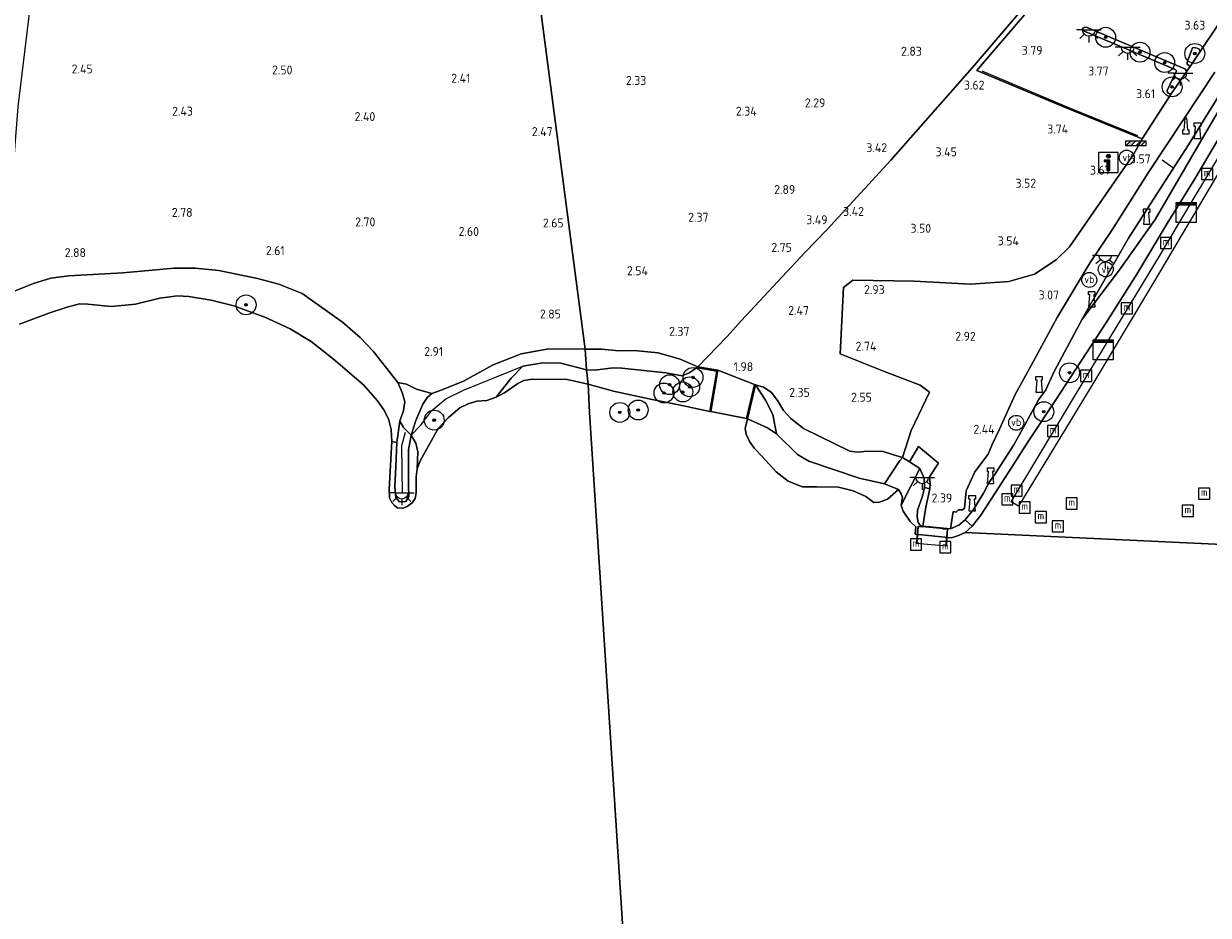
# Model space of a CAD drawing. Extents: x 141961 to 144947, y 416202 to 417778.
# Tile 73 of 122: x 143318 to 143556, y 417205 to 417384. Entities that reach past the tile are written whole.
import ezdxf
from ezdxf.enums import TextEntityAlignment as Align

# ---------------------------------------------------------------- set-up
doc = ezdxf.new("R2010")
doc.units = 0
for name, color, linetype, lineweight in [('B-ME-BV-GELEIDECONSTRUCTIE-S', 210, 'Continuous', 25), ('B-ME-GR-BOOM-S', 90, 'Continuous', 25), ('B-ME-GR-GRAS-GV', 60, 'Continuous', 13), ('B-ME-GR-HAAG-G', 90, 'GR-HAAG1', 13), ('B-ME-GR-STRUIK-GV', 90, 'Continuous', 13), ('B-ME-GW-GROND_ZAND-GV', 7, 'Continuous', 18), ('B-ME-GW-TALUD_KRUIN-G', 90, 'Continuous', 18), ('B-ME-GW-TALUD_TEEN-G', 90, 'Continuous', 18), ('B-ME-IE-MEUBILAIR_WATERWEGMEUBILAIR-S', 150, 'Continuous', 25), ('B-ME-IE-MEUBILAIR_WEGMEUBILAIR-S', 7, 'Continuous', 25), ('B-ME-IE-MEUBILAIR_WEGMEUBILAIR_PARKEERMAATREGEL-G', 7, 'Continuous', 18), ('B-ME-IE-TERREINAFSCHEIDING_DOORGANG-G', 210, 'Continuous', 18), ('B-ME-IE-TERREINAFSCHEIDING_KUNSTMATIG_HEKWERK-G', 20, 'IE-TERREINAFSCHEIDING-KUNSTMATIG', 18), ('B-ME-IE-TERREINAFSCHEIDING_KUNSTMATIG_MUUR-G', 90, 'IE-TERREINAFSCHEIDING-KUNSTMATIG-DICHT', 18), ('B-ME-IE-TERREINAFSCHEIDING_KUNSTMATIG_MUUR-GV', 90, 'Continuous', 18), ('B-ME-KL-BRANDSTOF_LOCATIEPAAL-S', 40, 'Continuous', 25), ('B-ME-KW-KUNSTWERK_STEIGER-GV', 170, 'Continuous', 18), ('B-ME-OB-BEKLEDING_BETON-GV', 253, 'Continuous', 18), ('B-ME-OB-BEKLEDING_STEEN-GV', 30, 'Continuous', 18), ('B-ME-OB-KRIB-G', 7, 'Continuous', 18), ('B-ME-OB-OEVERVOORZIENING-G', 7, 'Continuous', 18), ('B-ME-OG-BREUKLIJN-G', 7, 'Continuous', 18), ('B-ME-OG-HOOGTEPUNT-S', 7, 'Continuous', 25), ('B-ME-OG-TERREIN_GROEN-GV', 7, 'Continuous', 18), ('B-ME-OG-WATER_HAVEN-GV', 170, 'Continuous', 18), ('B-ME-OG-WATER_RIVIER-GV', 130, 'Continuous', 18), ('B-ME-OG-WEG_PARKEERSECTIE-GV', 7, 'Continuous', 18), ('B-ME-VH-VERHARDING_ASFALT-GV', 252, 'Continuous', 18), ('B-ME-VH-VERHARDING_BETON-GV', 252, 'Continuous', 18), ('B-ME-VW-VERKEERSTEKEN_BORD-S', 7, 'Continuous', 25)]:
    doc.layers.add(name, color=color, linetype=linetype, lineweight=lineweight)
doc.styles.add('NLCS-ISO', font='NLCS-ISO.ttf')
doc.styles.add('NLCS-ISO-ANNOTATIVE-T18', font='NLCS-ISO.ttf', dxfattribs={"height": 1.8})
doc.linetypes.add('GR-HAAG1', pattern='A,6,[176,NLCS.SHX,S=0.125,R=0,X=0,Y=0],-2', length=8)
doc.linetypes.add('IE-TERREINAFSCHEIDING-KUNSTMATIG', pattern='A,4,[82,NLCS.SHX,S=0.75,R=90,X=0,Y=0],4,-2', length=10)
doc.linetypes.add('IE-TERREINAFSCHEIDING-KUNSTMATIG-DICHT', pattern='A,8,-1,[82,NLCS.SHX,S=0.75,R=90,X=0,Y=0],-1', length=10)

# ---------------------------------------------------------------- blocks, each defined once
blk = doc.blocks.new('SAL-HOOGTELABEL-SO')
at = {"color": 0, "linetype": 'ByBlock', "lineweight": -2, "style": 'NLCS-ISO-ANNOTATIVE-T18'}
blk.add_attdef('HOOGTE', text='', height=1.8, dxfattribs=at).set_placement((2.79, 0), align=Align.RIGHT)
blk = doc.blocks.new('SGR-BOOM_01-SO')
at = {"linetype": 'ByBlock', "lineweight": 18}
h = blk.add_hatch(color=0, dxfattribs=at)
h.dxf.hatch_style = 1
edge = h.paths.add_edge_path()
edge.add_arc((0, 0), 0.25, 0, 360)
at = {"color": 0, "linetype": 'ByBlock', "lineweight": 18}
for radius in [2, 0.25]:
    blk.add_circle((0, 0), radius, dxfattribs=at)
blk = doc.blocks.new('SIE-WEG_GELEIDECONSTRUCTIE-SO')
at = {"color": 0, "linetype": 'ByBlock', "lineweight": 18}
blk.add_lwpolyline([(0.4, -0.87), (0.2, 1.59), (-0.2, 1.59), (-0.4, -0.87), (-0.65, -0.87), (-0.65, -1.59), (0.65, -1.59), (0.65, -0.87)], close=True, dxfattribs=at)
blk = doc.blocks.new('SIE-WATER_VERKLIKKER_TRANSPORTLEIDING-SO')
at = {"color": 0, "linetype": 'ByBlock', "lineweight": 18}
blk.add_circle((0, 0), 1.5, dxfattribs=at)
at = {"color": 0, "linetype": 'ByBlock', "lineweight": 18, "style": 'NLCS-ISO'}
blk.add_text('vt', height=1.5, dxfattribs=at).set_placement((0, 0), align=Align.MIDDLE_CENTER)
blk = doc.blocks.new('SIE-WEG_VERKEERSBORD_INFORMATIE-SO')
at = {"linetype": 'ByBlock', "lineweight": 18}
h = blk.add_hatch(color=0, dxfattribs=at)
h.dxf.hatch_style = 1
h.paths.add_polyline_path([(0.32, 0.49), (-0.82, 0.49), (-0.82, 0.19), (-0.32, 0.19), (-0.32, -1.62), (0.32, -1.62)])
h = blk.add_hatch(color=0, dxfattribs=at)
h.dxf.hatch_style = 1
edge = h.paths.add_edge_path()
edge.add_arc((0, 1.25), 0.373, 0, 360)
at = {"color": 0, "linetype": 'ByBlock', "lineweight": 18}
for points in [[(-2, -2), (2, -2), (2, 2), (-2, 2)], [(0.32, 0.49), (-0.82, 0.49), (-0.82, 0.19), (-0.32, 0.19), (-0.32, -1.62), (0.32, -1.62)]]:
    blk.add_lwpolyline(points, close=True, dxfattribs=at)
blk.add_circle((0, 1.25), 0.373, dxfattribs=at)
blk = doc.blocks.new('SIE-WATER_BOLDER-SO')
at = {"color": 0, "linetype": 'ByBlock', "lineweight": 18}
blk.add_lwpolyline([(0.4, 0.87), (0.6, -1.59), (-0.6, -1.59), (-0.4, 0.87), (-0.65, 0.87), (-0.65, 1.59), (0.65, 1.59), (0.65, 0.87)], close=True, dxfattribs=at)
blk = doc.blocks.new('SIE-WATER_MEERPAAL-SO')
at = {"color": 0, "linetype": 'ByBlock', "lineweight": 18}
blk.add_lwpolyline([(-1.12, -1.12), (1.12, -1.12), (1.12, 1.12), (-1.12, 1.12)], close=True, dxfattribs=at)
at = {"color": 0, "linetype": 'ByBlock', "lineweight": 18, "style": 'NLCS-ISO'}
blk.add_text('m', height=1.5, dxfattribs=at).set_placement((0, 0.28), align=Align.MIDDLE_CENTER)
blk = doc.blocks.new('SIE-WEG_PAAL_VERKEERSBORD-SO')
at = {"color": 0, "linetype": 'ByBlock', "lineweight": 18}
blk.add_circle((0, 0), 1.5, dxfattribs=at)
at = {"color": 0, "linetype": 'ByBlock', "lineweight": 18, "style": 'NLCS-ISO'}
blk.add_text('vb', height=1.5, dxfattribs=at).set_placement((0, 0.13), align=Align.MIDDLE_CENTER)
blk = doc.blocks.new('SIE-WEG_SLAGBOOM-SO')
at = {"linetype": 'ByBlock', "lineweight": 18}
h = blk.add_hatch(color=0, dxfattribs=at)
h.dxf.hatch_style = 1
h.paths.add_polyline_path([(0, 0.5), (-1, 0.5), (-2, -0.5), (-1, -0.5)])
h.paths.add_polyline_path([(2, 0.5), (1, 0.5), (0, -0.5), (1, -0.5)])
at = {"color": 0, "linetype": 'ByBlock', "lineweight": 18}
blk.add_lwpolyline([(-2, 0.5), (2, 0.5), (2, -0.5), (-2, -0.5)], close=True, dxfattribs=at)
for points in [[(-2, -0.5), (-1, 0.5)], [(-1, -0.5), (0, 0.5)], [(0, -0.5), (1, 0.5)], [(1, -0.5), (2, 0.5)]]:
    blk.add_lwpolyline(points, dxfattribs=at)
blk = doc.blocks.new('SKL-ET_OV_LICHTPUNT-SO')
at = {"color": 0, "linetype": 'ByBlock', "lineweight": 18}
for points in [[(-1.25, 0), (-2.5, 0)], [(1.25, 0), (2.5, 0)], [(-0.92, -0.85), (-1.83, -1.7)], [(0, -1.25), (0, -2.5)], [(0.92, -0.85), (1.83, -1.7)]]:
    blk.add_lwpolyline(points, dxfattribs=at)
blk.add_lwpolyline([(0, 0), (1.25, 0, -1), (-1.25, 0)], format="xyb", close=True, dxfattribs=at)
blk = doc.blocks.new('SKL-DATA_KAST-SO')
at = {"color": 0, "linetype": 'ByBlock', "lineweight": 18}
for points in [[(-2, 2), (2, 2), (2, 1.68), (-2, 1.68)], [(-2, 1.52), (2, 1.52), (2, -2), (-2, -2)]]:
    blk.add_lwpolyline(points, close=True, dxfattribs=at)

msp = doc.modelspace()

# ---------------------------------------------------------------- linework, layer by layer
at = {"layer": 'B-ME-GR-GRAS-GV'}
for points in [[(143418.68, 417412.18, 2.47), (143430.02, 417325.68, 2.87), (143430.95, 417318.6, 2.59), (143423.61, 417318.65, 2.82), (143418.1, 417317.64, 2.74), (143412.47, 417315.43, 2.61), (143406.47, 417312.12, 2.64), (143402.02, 417310.31, 2.63), (143400.12, 417309.67, 2.65), (143397.01, 417310.56, 2.62), (143395.04, 417311.54, 2.6), (143393.26, 417311.86, 2.58), (143388.35, 417318.16, 2.69), (143385.69, 417320.95, 2.72), (143382.14, 417324.01, 2.74), (143374.03, 417329.81, 2.71), (143369.34, 417331.65, 2.79), (143365.05, 417332.78, 2.67), (143357.33, 417334.43, 2.67), (143352.58, 417334.85, 2.73), (143348.34, 417334.87, 2.71), (143338.04, 417333.94, 2.8), (143327.19, 417333.35, 2.79), (143323.54, 417332.87, 2.77), (143320.07, 417331.78, 2.69), (143315.74, 417330.06, 2.71)], [(143529.95, 417400.09, 4.14), (143508.78, 417375.23, 3.57), (143492.36, 417356.61, 3.92), (143479.48, 417342.61, 3.87), (143475.12, 417338.08, 3.36), (143462.27, 417324.26, 2.52), (143459.49, 417321.16, 2.33), (143453.58, 417315.01, 1.95), (143450.05, 417316.59, 2.21), (143445.61, 417317.82, 2.41), (143440.76, 417318.29, 2.4), (143437.72, 417318.23, 2.5), (143434.26, 417318.61, 2.34), (143430.95, 417318.6, 2.59), (143430.02, 417325.68, 2.87), (143418.68, 417412.18, 2.47)], [(143528.47, 417396.66, 3.83), (143509.97, 417375.01, 3.63), (143509.65, 417374.64, 3.63), (143527.26, 417367.26, 3.63), (143542.89, 417360.89, 3.65), (143541.14, 417357.76, 3.62), (143536.74, 417351.33, 3.62), (143528.25, 417339.17, 3.38), (143525.62, 417336.54, 3.23), (143521.23, 417333.64, 3.1), (143516.05, 417332.22, 3.1), (143508.41, 417331.66, 3.04), (143497.03, 417332.28, 2.95), (143484.75, 417332.45, 2.93), (143482.85, 417331.01, 2.9), (143482.2, 417317.62, 2.67), (143490.88, 417314.14, 2.6), (143498.29, 417311.38, 2.57), (143500.16, 417309.92, 2.58), (143496.48, 417302.24, 2.48), (143494.74, 417296.83, 2.16), (143492.67, 417297.43, 2.4), (143490.8, 417298.02, 2.42), (143487.59, 417298.07, 2.45), (143485.67, 417297.86, 2.6), (143484.11, 417298.11, 2.51), (143474.83, 417302.63, 2.5), (143472.28, 417304.64, 2.53), (143470.8, 417306.24, 2.5), (143469.61, 417308.26, 2.55), (143468.33, 417309.93, 2.43), (143466.79, 417310.98, 2.28), (143465.16, 417311.42, 2.02), (143464.97, 417311.47, 1.84), (143457.63, 417314.36, 1.89), (143453.58, 417315.01, 1.95), (143459.49, 417321.16, 2.33), (143462.27, 417324.26, 2.52), (143475.12, 417338.08, 3.36), (143479.48, 417342.61, 3.87), (143492.36, 417356.61, 3.92), (143508.78, 417375.23, 3.57), (143529.95, 417400.09, 4.14)], [(143566.37, 417380.44, 3), (143554.7, 417360.51, 3.01), (143545.52, 417344.67, 2.55), (143538.31, 417334.53, 2.72), (143530.84, 417324.6, 2.96), (143531.82, 417326.43, 2.96), (143540.11, 417340.92, 3.36), (143545.74, 417349.67, 3.46), (143552.18, 417359.68, 3.57), (143558.79, 417370.42, 3.64)], [(143558.79, 417370.42, 3.64), (143552.18, 417359.68, 3.57), (143545.74, 417349.67, 3.46), (143540.11, 417340.92, 3.36), (143531.82, 417326.43, 2.96), (143530.84, 417324.6, 2.96), (143525.18, 417314.13, 2.66), (143523.5, 417310.39, 2.62), (143522.07, 417308.42, 2.63), (143521.1, 417306.67, 2.6), (143517.1, 417299.37, 2.51), (143513.22, 417293.3, 2.31), (143512.09, 417291.73, 2.37), (143511.02, 417289.6, 2.26), (143508.99, 417286.38, 2.15), (143507.28, 417284.28, 2.18), (143506.03, 417283.21, 2.18), (143504.33, 417282.47, 2.19), (143504.88, 417285.96, 2.34), (143505.52, 417285.79, 2.41), (143505.95, 417286.28, 2.38), (143506.78, 417286.26, 2.35), (143507.18, 417286.6, 2.27), (143507.52, 417290.1, 2.37), (143509.24, 417293.9, 2.4), (143511.95, 417297.5, 2.46), (143512.76, 417299.42, 2.45), (143514.18, 417302.53, 2.51), (143517.38, 417309.45, 2.64), (143520.6, 417315.27, 2.77), (143525.76, 417324.93, 3.19), (143532.4, 417336.03, 3.4), (143536.85, 417342.61, 3.49), (143544.11, 417354.03, 3.59), (143551.2, 417364.77, 3.7), (143557.46, 417374.26, 3.72)], [(143315.74, 417330.06, 2.71), (143320.07, 417331.78, 2.69), (143323.54, 417332.87, 2.77), (143327.19, 417333.35, 2.79), (143338.04, 417333.94, 2.8), (143348.34, 417334.87, 2.71), (143352.58, 417334.85, 2.73), (143357.33, 417334.43, 2.67), (143365.05, 417332.78, 2.67), (143369.34, 417331.65, 2.79), (143374.03, 417329.81, 2.71), (143382.14, 417324.01, 2.74), (143385.69, 417320.95, 2.72), (143388.35, 417318.16, 2.69), (143393.26, 417311.86, 2.58), (143394.14, 417309.88, 2.5), (143394.68, 417307.99, 2.29), (143394.42, 417306.28, 1.99), (143393.72, 417304.11, 1.75), (143393.06, 417299.82, 1.68), (143392.1, 417300, 1), (143391.96, 417302.43, 1), (143391.39, 417304.59, 1), (143390.48, 417306.36, 1), (143389.22, 417308.19, 1), (143386.38, 417311.41, 1), (143380.36, 417316.55, 1), (143375.88, 417320.12, 1), (143371.65, 417322.66, 1), (143366.53, 417325.02, 1), (143360.3, 417327.28, 1), (143355.78, 417328.41, 1), (143351.31, 417329.19, 1), (143348.99, 417329.3, 1), (143345.45, 417328.83, 1), (143340.58, 417327.66, 1), (143335.65, 417327.15, 1), (143330.99, 417327.66, 1), (143329.31, 417327.68, 1), (143326.81, 417327.06, 1), (143323.17, 417325.8, 1), (143317.25, 417323.62, 1)]]:
    msp.add_polyline3d(points, dxfattribs=at)
for points in [[(143430.95, 417318.6, 2.59), (143431.22, 417314.43, 1.52), (143426.06, 417315.77, 1.59), (143422.41, 417315.86, 1.71), (143418.39, 417315.18, 1.64), (143416.04, 417312.76, 1.5), (143413.07, 417308.94, 1), (143411.19, 417308.26, 1), (143409.23, 417308.15, 1), (143407.53, 417307.68, 1), (143405.73, 417306.76, 1), (143403.44, 417304.88, 1), (143401.41, 417302.61, 1), (143397.8, 417296.13, 1), (143397.17, 417294.53, 1), (143397.33, 417297.94, 1.15), (143396.92, 417299.7, 1.18), (143395.96, 417301.28, 1.68), (143396.9, 417304.24, 2.26), (143398.3, 417307.52, 2.68), (143399.23, 417308.95, 2.71), (143400.12, 417309.67, 2.65), (143402.02, 417310.31, 2.63), (143406.47, 417312.12, 2.64), (143412.47, 417315.43, 2.61), (143418.1, 417317.64, 2.74), (143423.61, 417318.65, 2.82)], [(143434.26, 417318.61, 2.34), (143437.72, 417318.23, 2.5), (143440.76, 417318.29, 2.4), (143445.61, 417317.82, 2.41), (143450.05, 417316.59, 2.21), (143453.58, 417315.01, 1.95), (143451.98, 417313.9, 1.81), (143450.43, 417313.22, 1.76), (143447.15, 417313.83, 1.68), (143438.28, 417314.74, 1.68), (143436.58, 417314.81, 1.67), (143432.82, 417314.34, 1.61), (143431.22, 417314.43, 1.52), (143430.95, 417318.6, 2.59)], [(143396.9, 417304.24, 2.26), (143395.96, 417301.28, 1.68), (143394.43, 417302.85, 1.88), (143393.72, 417304.11, 1.75), (143394.42, 417306.28, 1.99), (143394.68, 417307.99, 2.29), (143394.14, 417309.88, 2.5), (143393.26, 417311.86, 2.58), (143395.04, 417311.54, 2.6), (143397.01, 417310.56, 2.62), (143400.12, 417309.67, 2.65), (143399.23, 417308.95, 2.71), (143398.3, 417307.52, 2.68)], [(143468.63, 417305.47, 1.38), (143469.4, 417301.53, 1), (143467.61, 417302.79, 1), (143463.58, 417304.58, 1), (143465.16, 417311.42, 2.02), (143467.16, 417308.36, 1.74)], [(143500.3, 417291.53, 2.52), (143500.19, 417290.5, 2.48), (143499.13, 417290.77, 2.49), (143499.09, 417292.59, 2.35), (143498.16, 417294.57, 2.26), (143496.13, 417295.91, 2.19), (143497.92, 417299, 2.31), (143501.94, 417295.68, 2.47), (143500.13, 417292.89, 2.54)], [(143498.77, 417283.02, 2.25), (143504.33, 417282.47, 2.19), (143506.03, 417283.21, 2.18), (143507.28, 417284.28, 2.18), (143508.69, 417282.97, 1), (143507.3, 417281.74, 1), (143505.96, 417281.1, 1), (143504.55, 417280.68, 1), (143497.25, 417281.41, 1), (143497.38, 417282.86, 1), (143496.26, 417283.96, 1), (143494.81, 417285.99, 1), (143494.41, 417287.24, 1), (143498.16, 417294.57, 2.26), (143499.09, 417292.59, 2.35), (143499.13, 417290.77, 2.49), (143498.74, 417289.03, 2.39), (143497.72, 417286.19, 2.35), (143497.66, 417284.87, 2.27), (143497.86, 417283.75, 2.29), (143498.32, 417283.07, 2.25)]]:
    msp.add_polyline3d(points, close=True, dxfattribs=at)
at = {"layer": 'B-ME-GR-HAAG-G'}
msp.add_polyline3d([(143532.04, 417393.53, 3.84), (143528.47, 417396.66, 3.83), (143509.97, 417375.01, 3.63), (143509.65, 417374.64, 3.63)], dxfattribs=at)
at = {"layer": 'B-ME-GR-STRUIK-GV'}
for points in [[(143548.68, 417369.9, 3.69), (143548.38, 417369.9, 3.69), (143548.1, 417370.05, 3.69), (143547.94, 417370.26, 3.69), (143547.91, 417370.59, 3.69), (143549.77, 417374.58, 3.76), (143549.52, 417374.83, 3.76), (143531.1, 417382.56, 3.89), (143530.9, 417382.91, 3.79), (143531.08, 417383.2, 3.83), (143531.37, 417383.35, 3.88), (143531.81, 417383.28, 3.83), (143551.48, 417374.93, 3.83), (143551.87, 417374.47, 3.78)], [(143554.55, 417378.42, 3.74), (143552.54, 417375.43, 3.75), (143551.9, 417375.9, 3.8), (143551.95, 417376.26, 3.8), (143552.97, 417379.18, 3.8), (143553.27, 417379.26, 3.8), (143553.9, 417379.12, 3.8), (143554.31, 417378.92, 3.8)]]:
    msp.add_polyline3d(points, close=True, dxfattribs=at)
at = {"layer": 'B-ME-GW-GROND_ZAND-GV'}
for points in [[(143431.22, 417314.43, 1.52), (143431.57, 417311.54, 1), (143427.34, 417312.46, 1), (143420.25, 417312.56, 1), (143418.61, 417312.32, 1), (143417.4, 417311.71, 1), (143414.7, 417309.8, 1), (143413.07, 417308.94, 1), (143416.04, 417312.76, 1.5), (143418.39, 417315.18, 1.64), (143422.41, 417315.86, 1.71), (143426.06, 417315.77, 1.59)], [(143457.4, 417314.19, 1.8), (143456.01, 417306.04, 1), (143449.78, 417307.38, 1), (143444.41, 417308.5, 1), (143436.62, 417310.12, 1), (143431.57, 417311.54, 1), (143431.22, 417314.43, 1.52), (143432.82, 417314.34, 1.61), (143436.58, 417314.81, 1.67), (143438.28, 417314.74, 1.68), (143447.15, 417313.83, 1.68), (143450.43, 417313.22, 1.76), (143451.98, 417313.9, 1.81), (143453.58, 417315.01, 1.95), (143453.55, 417314.81, 1.88)]]:
    msp.add_polyline3d(points, close=True, dxfattribs=at)
at = {"layer": 'B-ME-GW-TALUD_KRUIN-G'}
for points in [[(143504.33, 417282.47, 2.19), (143506.03, 417283.21, 2.18), (143507.28, 417284.28, 2.18), (143508.99, 417286.38, 2.15), (143511.02, 417289.6, 2.26), (143512.09, 417291.73, 2.37), (143513.22, 417293.3, 2.31), (143517.1, 417299.37, 2.51), (143521.1, 417306.67, 2.6), (143522.07, 417308.42, 2.63), (143523.5, 417310.39, 2.62), (143525.18, 417314.13, 2.66), (143530.84, 417324.6, 2.96), (143531.82, 417326.43, 2.96), (143540.11, 417340.92, 3.36), (143545.74, 417349.67, 3.46), (143552.18, 417359.68, 3.57), (143558.79, 417370.42, 3.64)], [(143315.74, 417330.06, 2.71), (143320.07, 417331.78, 2.69), (143323.54, 417332.87, 2.77), (143327.19, 417333.35, 2.79), (143338.04, 417333.94, 2.8), (143348.34, 417334.87, 2.71), (143352.58, 417334.85, 2.73), (143357.33, 417334.43, 2.67), (143365.05, 417332.78, 2.67), (143369.34, 417331.65, 2.79), (143374.03, 417329.81, 2.71), (143382.14, 417324.01, 2.74), (143385.69, 417320.95, 2.72), (143388.35, 417318.16, 2.69), (143393.26, 417311.86, 2.58)], [(143430.95, 417318.6, 2.59), (143423.61, 417318.65, 2.82), (143418.1, 417317.64, 2.74), (143412.47, 417315.43, 2.61), (143406.47, 417312.12, 2.64), (143402.02, 417310.31, 2.63), (143400.12, 417309.67, 2.65)], [(143453.58, 417315.01, 1.95), (143450.05, 417316.59, 2.21), (143445.61, 417317.82, 2.41), (143440.76, 417318.29, 2.4), (143437.72, 417318.23, 2.5), (143434.26, 417318.61, 2.34), (143430.95, 417318.6, 2.59)], [(143393.26, 417311.86, 2.58), (143394.14, 417309.88, 2.5), (143394.68, 417307.99, 2.29), (143394.42, 417306.28, 1.99), (143393.72, 417304.11, 1.75)], [(143465.16, 417311.42, 2.02), (143466.79, 417310.98, 2.28), (143468.33, 417309.93, 2.43), (143469.61, 417308.26, 2.55), (143470.8, 417306.24, 2.5), (143472.28, 417304.64, 2.53), (143474.83, 417302.63, 2.5), (143484.11, 417298.11, 2.51), (143485.67, 417297.86, 2.6), (143487.59, 417298.07, 2.45), (143490.8, 417298.02, 2.42), (143492.67, 417297.43, 2.4), (143494.74, 417296.83, 2.16), (143496.13, 417295.91, 2.19), (143498.16, 417294.57, 2.26), (143499.09, 417292.59, 2.35), (143499.13, 417290.77, 2.49), (143498.74, 417289.03, 2.39), (143497.72, 417286.19, 2.35), (143497.66, 417284.87, 2.27), (143497.86, 417283.75, 2.29), (143498.32, 417283.07, 2.25), (143498.77, 417283.02, 2.25), (143504.33, 417282.47, 2.19)], [(143395.96, 417301.28, 1.68), (143396.9, 417304.24, 2.26), (143398.3, 417307.52, 2.68), (143399.23, 417308.95, 2.71), (143400.12, 417309.67, 2.65)], [(143395.96, 417301.28, 1.68), (143395.46, 417298.35, 1.68), (143395.43, 417291.18, 1.69), (143395.47, 417288.97, 1.57), (143394.91, 417287.99, 1.49), (143393.6, 417287.88, 1.49), (143392.89, 417288.77, 1.5), (143392.68, 417290.91, 1.53), (143392.9, 417295, 1.55), (143393.06, 417299.82, 1.68), (143393.72, 417304.11, 1.75)]]:
    msp.add_polyline3d(points, dxfattribs=at)
at = {"layer": 'B-ME-GW-TALUD_TEEN-G'}
msp.add_polyline3d([(143465.16, 417311.42, 2.02), (143467.16, 417308.36, 1.74), (143468.63, 417305.47, 1.38), (143469.4, 417301.53, 1)], dxfattribs=at)
at = {"layer": 'B-ME-IE-MEUBILAIR_WEGMEUBILAIR_PARKEERMAATREGEL-G'}
for points in [[(143542, 417361.46, 3.76), (143528.45, 417366.95, 3.79), (143510.71, 417374.48, 3.67)], [(143549.01, 417355.05, 3.46), (143546.91, 417356.59, 3.65)]]:
    msp.add_polyline3d(points, dxfattribs=at)
at = {"layer": 'B-ME-IE-TERREINAFSCHEIDING_DOORGANG-G'}
for points in [[(143462.27, 417324.26, 2.52), (143459.49, 417321.16, 2.33)], [(143457.63, 417314.36, 1.89), (143464.97, 417311.47, 1.84)]]:
    msp.add_polyline3d(points, dxfattribs=at)
at = {"layer": 'B-ME-IE-TERREINAFSCHEIDING_KUNSTMATIG_HEKWERK-G'}
for points in [[(143314.41, 417334.56, 3.02), (143316.96, 417367.3, 2.67), (143319.42, 417387.22, 2.23), (143319.93, 417399.11, 2.44), (143320.4, 417409.72, 2.66), (143339.64, 417410.3, 2.63), (143356.59, 417410.78, 2.74), (143373.53, 417411.07, 2.56), (143384.74, 417411.32, 2.33), (143397.27, 417411.73, 2.48), (143418.68, 417412.18, 2.47)], [(143530.98, 417405.85, 4.22), (143529.95, 417400.09, 4.14), (143508.78, 417375.23, 3.57), (143492.36, 417356.61, 3.92), (143479.48, 417342.61, 3.87), (143475.12, 417338.08, 3.36), (143462.27, 417324.26, 2.52)], [(143459.49, 417321.16, 2.33), (143453.58, 417315.01, 1.95)], [(143498.16, 417294.57, 2.26), (143494.41, 417287.24, 1)], [(143497.65, 417279.59, 2.44), (143497.95, 417282.91, 2.48), (143498.76, 417282.84, 2.48)], [(143502.75, 417282.47, 2.53), (143503.66, 417282.39, 2.54), (143503.37, 417279.07, 2.44)]]:
    msp.add_polyline3d(points, dxfattribs=at)
at = {"layer": 'B-ME-IE-TERREINAFSCHEIDING_KUNSTMATIG_MUUR-G'}
for points in [[(143453.8, 417314.87, 2.37), (143457.52, 417314.28, 2.45), (143456.14, 417306.22, 1.48)], [(143465.02, 417311.25, 2.63), (143463.51, 417304.73, 1.93)]]:
    msp.add_polyline3d(points, dxfattribs=at)
at = {"layer": 'B-ME-IE-TERREINAFSCHEIDING_KUNSTMATIG_MUUR-GV'}
for points in [[(143457.63, 417314.36, 1.89), (143456.21, 417306.03, 1), (143456.01, 417306.04, 1), (143457.4, 417314.19, 1.8), (143453.55, 417314.81, 1.88), (143453.58, 417315.01, 1.95)], [(143465.16, 417311.42, 2.02), (143463.58, 417304.58, 1), (143463.39, 417304.63, 1), (143464.97, 417311.47, 1.84)]]:
    msp.add_polyline3d(points, close=True, dxfattribs=at)
at = {"layer": 'B-ME-KW-KUNSTWERK_STEIGER-GV'}
msp.add_polyline3d([(143560.79, 417358.36, 1.57), (143553.23, 417345.64, 1.57), (143545.13, 417332.01, 1.56), (143532.74, 417311.29, 1.09), (143518.05, 417287.04, 1.43), (143516.57, 417287.9, 1.44), (143532.63, 417314.65, 1.32), (143546.57, 417337.64, 1.66), (143552.53, 417347.65, 1.58), (143560.4, 417360.82, 1.72)], dxfattribs=at)
msp.add_polyline3d([(143503.77, 417282.48, 2.55), (143503.46, 417278.96, 2.44), (143497.55, 417279.5, 2.44), (143497.86, 417283.02, 2.47)], close=True, dxfattribs=at)
at = {"layer": 'B-ME-OB-BEKLEDING_BETON-GV'}
for points in [[(143464.97, 417311.47, 1.84), (143463.39, 417304.63, 1), (143456.21, 417306.03, 1), (143457.63, 417314.36, 1.89)], [(143498.16, 417294.57, 2.26), (143494.41, 417287.24, 1), (143494.73, 417288.75, 1), (143494.47, 417289.53, 1), (143493.88, 417290.36, 1), (143491.08, 417291.54, 1), (143494.17, 417296.17, 1.99), (143494.74, 417296.83, 2.16), (143496.13, 417295.91, 2.19)]]:
    msp.add_polyline3d(points, close=True, dxfattribs=at)
at = {"layer": 'B-ME-OB-BEKLEDING_STEEN-GV'}
msp.add_polyline3d([(143558.02, 417360.52, 1), (143553.48, 417352.84, 1), (143550.66, 417348.29, 1), (143547.91, 417343.83, 1), (143541.78, 417333.67, 1), (143535.7, 417324.01, 1), (143525.52, 417308.42, 1), (143520.11, 417300.2, 1), (143516.09, 417293.91, 1), (143510.47, 417285.23, 1), (143508.69, 417282.97, 1), (143507.28, 417284.28, 2.18), (143508.99, 417286.38, 2.15), (143511.02, 417289.6, 2.26), (143512.09, 417291.73, 2.37), (143513.22, 417293.3, 2.31), (143517.1, 417299.37, 2.51), (143521.1, 417306.67, 2.6), (143522.07, 417308.42, 2.63), (143523.5, 417310.39, 2.62), (143525.18, 417314.13, 2.66), (143530.84, 417324.6, 2.96), (143538.31, 417334.53, 2.72), (143545.52, 417344.67, 2.55), (143554.7, 417360.51, 3.01), (143566.37, 417380.44, 3)], dxfattribs=at)
for points in [[(143394.91, 417287.99, 1.49), (143393.6, 417287.88, 1.49), (143392.89, 417288.77, 1.5), (143392.68, 417290.91, 1.53), (143392.9, 417295, 1.55), (143393.06, 417299.82, 1.68), (143393.72, 417304.11, 1.75), (143394.43, 417302.85, 1.88), (143395.96, 417301.28, 1.68), (143395.46, 417298.35, 1.68), (143395.43, 417291.18, 1.69), (143395.47, 417288.97, 1.57)], [(143396.77, 417288.57, 1), (143396.23, 417287.74, 1), (143395.15, 417286.98, 1), (143394.26, 417286.61, 1), (143393.19, 417286.69, 1), (143392.63, 417287.16, 1), (143392.08, 417287.78, 1), (143391.63, 417288.72, 1), (143391.54, 417290.46, 1), (143392.1, 417300, 1), (143393.06, 417299.82, 1.68), (143392.9, 417295, 1.55), (143392.68, 417290.91, 1.53), (143392.89, 417288.77, 1.5), (143393.6, 417287.88, 1.49), (143394.91, 417287.99, 1.49), (143395.47, 417288.97, 1.57), (143395.43, 417291.18, 1.69), (143395.46, 417298.35, 1.68), (143395.96, 417301.28, 1.68), (143396.92, 417299.7, 1.18), (143397.33, 417297.94, 1.15), (143397.17, 417294.53, 1), (143396.94, 417292.95, 1), (143396.98, 417289.72, 1)]]:
    msp.add_polyline3d(points, close=True, dxfattribs=at)
at = {"layer": 'B-ME-OB-KRIB-G'}
msp.add_polyline3d([(143394.76, 417301.84, 1.8), (143394.04, 417299.14, 1.81), (143394.17, 417289.72, 1.59)], dxfattribs=at)
at = {"layer": 'B-ME-OB-OEVERVOORZIENING-G'}
for points in [[(143558.02, 417360.52, 1), (143553.48, 417352.84, 1), (143550.66, 417348.29, 1), (143547.91, 417343.83, 1), (143541.78, 417333.67, 1), (143535.7, 417324.01, 1), (143525.52, 417308.42, 1), (143520.11, 417300.2, 1), (143516.09, 417293.91, 1), (143510.47, 417285.23, 1), (143508.69, 417282.97, 1), (143507.3, 417281.74, 1)], [(143431.57, 417311.54, 1), (143427.34, 417312.46, 1), (143420.25, 417312.56, 1), (143418.61, 417312.32, 1), (143417.4, 417311.71, 1), (143414.7, 417309.8, 1), (143413.07, 417308.94, 1), (143411.19, 417308.26, 1), (143409.23, 417308.15, 1), (143407.53, 417307.68, 1), (143405.73, 417306.76, 1), (143403.44, 417304.88, 1), (143401.41, 417302.61, 1), (143397.8, 417296.13, 1), (143397.17, 417294.53, 1), (143396.94, 417292.95, 1), (143396.98, 417289.72, 1), (143396.77, 417288.57, 1), (143396.23, 417287.74, 1), (143395.15, 417286.98, 1), (143394.26, 417286.61, 1), (143393.19, 417286.69, 1), (143392.63, 417287.16, 1), (143392.08, 417287.78, 1), (143391.63, 417288.72, 1), (143391.54, 417290.46, 1), (143392.1, 417300, 1), (143391.96, 417302.43, 1), (143391.39, 417304.59, 1), (143390.48, 417306.36, 1), (143389.22, 417308.19, 1), (143386.38, 417311.41, 1), (143380.36, 417316.55, 1), (143375.88, 417320.12, 1), (143371.65, 417322.66, 1), (143366.53, 417325.02, 1), (143360.3, 417327.28, 1), (143355.78, 417328.41, 1), (143351.31, 417329.19, 1), (143348.99, 417329.3, 1), (143345.45, 417328.83, 1), (143340.58, 417327.66, 1), (143335.65, 417327.15, 1), (143330.99, 417327.66, 1), (143329.31, 417327.68, 1), (143326.81, 417327.06, 1), (143323.17, 417325.8, 1), (143317.25, 417323.62, 1)], [(143507.3, 417281.74, 1), (143505.96, 417281.1, 1), (143504.55, 417280.68, 1), (143497.25, 417281.41, 1), (143497.38, 417282.86, 1), (143496.26, 417283.96, 1), (143494.81, 417285.99, 1), (143494.41, 417287.24, 1), (143494.73, 417288.75, 1), (143494.47, 417289.53, 1), (143493.88, 417290.36, 1), (143491.08, 417291.54, 1), (143486.01, 417292.62, 1), (143475.9, 417296.09, 1), (143473.6, 417297.42, 1), (143469.4, 417301.53, 1), (143467.61, 417302.79, 1), (143463.58, 417304.58, 1), (143463.39, 417304.63, 1), (143456.21, 417306.03, 1), (143456.01, 417306.04, 1), (143449.78, 417307.38, 1), (143444.41, 417308.5, 1), (143436.62, 417310.12, 1), (143431.57, 417311.54, 1)]]:
    msp.add_polyline3d(points, dxfattribs=at)
at = {"layer": 'B-ME-OG-BREUKLIJN-G'}
msp.add_polyline3d([(143395.96, 417301.28, 1.68), (143397.83, 417303.24, 1.72), (143400.11, 417306.26, 1.87), (143402.9, 417308.63, 1.66), (143406.46, 417310.37, 1.64), (143418.39, 417315.18, 1.64)], dxfattribs=at)
at = {"layer": 'B-ME-OG-TERREIN_GROEN-GV'}
for points in [[(143484.11, 417298.11, 2.51), (143485.67, 417297.86, 2.6), (143487.59, 417298.07, 2.45), (143490.8, 417298.02, 2.42), (143492.67, 417297.43, 2.4), (143494.74, 417296.83, 2.16), (143494.17, 417296.17, 1.99), (143491.08, 417291.54, 1), (143486.01, 417292.62, 1), (143475.9, 417296.09, 1), (143473.6, 417297.42, 1), (143469.4, 417301.53, 1), (143468.63, 417305.47, 1.38), (143467.16, 417308.36, 1.74), (143465.16, 417311.42, 2.02), (143466.79, 417310.98, 2.28), (143468.33, 417309.93, 2.43), (143469.61, 417308.26, 2.55), (143470.8, 417306.24, 2.5), (143472.28, 417304.64, 2.53), (143474.83, 417302.63, 2.5)], [(143490.09, 417287.85, 1), (143488.95, 417287.75, 1), (143487.32, 417288.98, 1), (143484.82, 417290.08, 1), (143481.86, 417290.82, 1), (143477.42, 417290.88, 1), (143474.61, 417290.89, 1), (143471.73, 417292.07, 1), (143469.3, 417293.9, 1), (143466.5, 417296.98, 1), (143464.98, 417298.63, 1), (143463.98, 417300.02, 1), (143463.27, 417301.49, 1), (143463.09, 417302.65, 1), (143463.58, 417304.58, 1), (143467.61, 417302.79, 1), (143469.4, 417301.53, 1), (143473.6, 417297.42, 1), (143475.9, 417296.09, 1), (143486.01, 417292.62, 1), (143491.08, 417291.54, 1), (143493.88, 417290.36, 1), (143491.68, 417288.43, 1)]]:
    msp.add_polyline3d(points, close=True, dxfattribs=at)
at = {"layer": 'B-ME-OG-WATER_HAVEN-GV'}
msp.add_polyline3d([(143558.99, 417279.28, 1), (143507.3, 417281.74, 1), (143508.69, 417282.97, 1), (143510.47, 417285.23, 1), (143516.09, 417293.91, 1), (143520.11, 417300.2, 1), (143525.52, 417308.42, 1), (143535.7, 417324.01, 1), (143541.78, 417333.67, 1), (143547.91, 417343.83, 1), (143550.66, 417348.29, 1), (143553.48, 417352.84, 1), (143558.02, 417360.52, 1)], dxfattribs=at)
at = {"layer": 'B-ME-OG-WATER_RIVIER-GV'}
for points in [[(143317.25, 417323.62, 1), (143323.17, 417325.8, 1), (143326.81, 417327.06, 1), (143329.31, 417327.68, 1), (143330.99, 417327.66, 1), (143335.65, 417327.15, 1), (143340.58, 417327.66, 1), (143345.45, 417328.83, 1), (143348.99, 417329.3, 1), (143351.31, 417329.19, 1), (143355.78, 417328.41, 1), (143360.3, 417327.28, 1), (143366.53, 417325.02, 1), (143371.65, 417322.66, 1), (143375.88, 417320.12, 1), (143380.36, 417316.55, 1), (143386.38, 417311.41, 1), (143389.22, 417308.19, 1), (143390.48, 417306.36, 1), (143391.39, 417304.59, 1), (143391.96, 417302.43, 1), (143392.1, 417300, 1), (143391.54, 417290.46, 1), (143391.63, 417288.72, 1), (143392.08, 417287.78, 1), (143392.63, 417287.16, 1), (143393.19, 417286.69, 1), (143394.26, 417286.61, 1), (143395.15, 417286.98, 1), (143396.23, 417287.74, 1), (143396.77, 417288.57, 1), (143396.98, 417289.72, 1), (143396.94, 417292.95, 1), (143397.17, 417294.53, 1), (143397.8, 417296.13, 1), (143401.41, 417302.61, 1), (143403.44, 417304.88, 1), (143405.73, 417306.76, 1), (143407.53, 417307.68, 1), (143409.23, 417308.15, 1), (143411.19, 417308.26, 1), (143413.07, 417308.94, 1), (143414.7, 417309.8, 1), (143417.4, 417311.71, 1), (143418.61, 417312.32, 1), (143420.25, 417312.56, 1), (143427.34, 417312.46, 1), (143431.57, 417311.54, 1), (143431.78, 417305.84, 1), (143440, 417179.21, 1)], [(143440, 417179.21, 1), (143431.78, 417305.84, 1), (143431.57, 417311.54, 1), (143436.62, 417310.12, 1), (143444.41, 417308.5, 1), (143449.78, 417307.38, 1), (143456.01, 417306.04, 1), (143456.21, 417306.03, 1), (143463.39, 417304.63, 1), (143463.58, 417304.58, 1), (143463.09, 417302.65, 1), (143463.27, 417301.49, 1), (143463.98, 417300.02, 1), (143464.98, 417298.63, 1), (143466.5, 417296.98, 1), (143469.3, 417293.9, 1), (143471.73, 417292.07, 1), (143474.61, 417290.89, 1), (143477.42, 417290.88, 1), (143481.86, 417290.82, 1), (143484.82, 417290.08, 1), (143487.32, 417288.98, 1), (143488.95, 417287.75, 1), (143490.09, 417287.85, 1), (143491.68, 417288.43, 1), (143493.88, 417290.36, 1), (143494.47, 417289.53, 1), (143494.73, 417288.75, 1), (143494.41, 417287.24, 1), (143494.81, 417285.99, 1), (143496.26, 417283.96, 1), (143497.38, 417282.86, 1), (143497.25, 417281.41, 1), (143504.55, 417280.68, 1), (143505.96, 417281.1, 1), (143507.3, 417281.74, 1), (143558.99, 417279.28, 1)]]:
    msp.add_polyline3d(points, dxfattribs=at)
at = {"layer": 'B-ME-OG-WEG_PARKEERSECTIE-GV'}
msp.add_polyline3d([(143558.21, 417383.93, 3.83), (143554.55, 417378.42, 3.74), (143554.31, 417378.92, 3.8), (143553.9, 417379.12, 3.8), (143553.27, 417379.26, 3.8), (143552.97, 417379.18, 3.8), (143551.95, 417376.26, 3.8), (143551.9, 417375.9, 3.8), (143552.54, 417375.43, 3.75), (143551.87, 417374.47, 3.78), (143551.48, 417374.93, 3.83), (143531.81, 417383.28, 3.83), (143531.37, 417383.35, 3.88), (143531.08, 417383.2, 3.83), (143530.9, 417382.91, 3.79), (143531.1, 417382.56, 3.89), (143549.52, 417374.83, 3.76), (143549.77, 417374.58, 3.76), (143547.91, 417370.59, 3.69), (143547.94, 417370.26, 3.69), (143548.1, 417370.05, 3.69), (143548.38, 417369.9, 3.69), (143548.68, 417369.9, 3.69), (143542.89, 417360.89, 3.65), (143527.26, 417367.26, 3.63), (143509.65, 417374.64, 3.63), (143509.97, 417375.01, 3.63), (143528.47, 417396.66, 3.83)], dxfattribs=at)
at = {"layer": 'B-ME-VH-VERHARDING_ASFALT-GV'}
msp.add_polyline3d([(143557.46, 417374.26, 3.72), (143551.2, 417364.77, 3.7), (143544.11, 417354.03, 3.59), (143536.85, 417342.61, 3.49), (143532.4, 417336.03, 3.4), (143525.76, 417324.93, 3.19), (143520.6, 417315.27, 2.77), (143517.38, 417309.45, 2.64), (143514.18, 417302.53, 2.51), (143512.76, 417299.42, 2.45), (143511.95, 417297.5, 2.46), (143509.24, 417293.9, 2.4), (143507.52, 417290.1, 2.37), (143507.18, 417286.6, 2.27), (143506.78, 417286.26, 2.35), (143505.95, 417286.28, 2.38), (143505.52, 417285.79, 2.41), (143504.88, 417285.96, 2.34), (143504.33, 417282.47, 2.19), (143498.77, 417283.02, 2.25), (143499.41, 417286.81, 2.5), (143500.19, 417290.5, 2.48), (143500.3, 417291.53, 2.52), (143500.13, 417292.89, 2.54), (143501.94, 417295.68, 2.47), (143497.92, 417299, 2.31), (143496.13, 417295.91, 2.19), (143494.74, 417296.83, 2.16), (143496.48, 417302.24, 2.48), (143500.16, 417309.92, 2.58), (143498.29, 417311.38, 2.57), (143490.88, 417314.14, 2.6), (143482.2, 417317.62, 2.67), (143482.85, 417331.01, 2.9), (143484.75, 417332.45, 2.93), (143497.03, 417332.28, 2.95), (143508.41, 417331.66, 3.04), (143516.05, 417332.22, 3.1), (143521.23, 417333.64, 3.1), (143525.62, 417336.54, 3.23), (143528.25, 417339.17, 3.38), (143536.74, 417351.33, 3.62), (143541.14, 417357.76, 3.62), (143542.89, 417360.89, 3.65), (143548.68, 417369.9, 3.69), (143551.87, 417374.47, 3.78), (143552.54, 417375.43, 3.75), (143554.55, 417378.42, 3.74), (143558.21, 417383.93, 3.83)], dxfattribs=at)
at = {"layer": 'B-ME-VH-VERHARDING_BETON-GV'}
msp.add_polyline3d([(143499.41, 417286.81, 2.5), (143498.77, 417283.02, 2.25), (143498.32, 417283.07, 2.25), (143497.86, 417283.75, 2.29), (143497.66, 417284.87, 2.27), (143497.72, 417286.19, 2.35), (143498.74, 417289.03, 2.39), (143499.13, 417290.77, 2.49), (143500.19, 417290.5, 2.48)], close=True, dxfattribs=at)

# ---------------------------------------------------------------- block references
at = {"layer": 'B-ME-BV-GELEIDECONSTRUCTIE-S'}
msp.add_blockref('SIE-WEG_GELEIDECONSTRUCTIE-SO', (143551.64, 417363.46, 3.88), dxfattribs=at)
at = {"layer": 'B-ME-GR-BOOM-S'}
for p in [(143535.53, 417381.3, 3.97), (143542.43, 417378.3, 3.97), (143553.45, 417378.04, 3.89), (143547.39, 417376.21, 3.89), (143548.89, 417371.32, 3.87), (143362.79, 417327.5, 1.55), (143528.28, 417313.84, 1.17), (143447.9, 417311.44, 1.51), (143451.92, 417311.02, 1.39), (143452.61, 417312.9, 1.92), (143446.77, 417309.78, 1.28), (143450.55, 417309.99, 1.1), (143437.89, 417305.87, 0.97), (143441.58, 417306.36, 0.98), (143523.1, 417306.01, 1.49), (143400.59, 417304.32, 1.31)]:
    msp.add_blockref('SGR-BOOM_01-SO', p, dxfattribs=at)
at = {"layer": 'B-ME-IE-MEUBILAIR_WATERWEGMEUBILAIR-S'}
for name, p in [('SIE-WATER_BOLDER-SO', (143554, 417362.49, 3.74)), ('SIE-WATER_MEERPAAL-SO', (143555.93, 417353.81, 5.77)), ('SIE-WATER_BOLDER-SO', (143543.78, 417345.21, 3.4)), ('SIE-WATER_MEERPAAL-SO', (143547.67, 417339.92, 5.5)), ('SIE-WATER_BOLDER-SO', (143532.74, 417328.61, 2.91)), ('SIE-WATER_MEERPAAL-SO', (143539.8, 417326.79, 5.69)), ('SIE-WATER_BOLDER-SO', (143522.16, 417311.47, 2.8)), ('SIE-WATER_MEERPAAL-SO', (143531.61, 417313.23, 5.64)), ('SIE-WATER_MEERPAAL-SO', (143524.94, 417302.12, 5.69)), ('SIE-WATER_BOLDER-SO', (143512.42, 417293.13, 2.44)), ('SIE-WATER_MEERPAAL-SO', (143517.65, 417290.15, 5.88)), ('SIE-WATER_BOLDER-SO', (143508.72, 417287.58, 2.45)), ('SIE-WATER_MEERPAAL-SO', (143515.78, 417288.4, 3.96)), ('SIE-WATER_MEERPAAL-SO', (143555.34, 417289.55, 3.41)), ('SIE-WATER_MEERPAAL-SO', (143519.27, 417286.76, 3.92)), ('SIE-WATER_MEERPAAL-SO', (143528.7, 417287.56, 3.83)), ('SIE-WATER_MEERPAAL-SO', (143552.05, 417286.07, 3.41)), ('SIE-WATER_MEERPAAL-SO', (143522.51, 417284.82, 3.77)), ('SIE-WATER_MEERPAAL-SO', (143525.94, 417282.95, 3.91)), ('SIE-WATER_MEERPAAL-SO', (143497.44, 417279.31, 3.81)), ('SIE-WATER_MEERPAAL-SO', (143503.33, 417278.77, 3.75))]:
    msp.add_blockref(name, p, dxfattribs=at)
at = {"layer": 'B-ME-IE-MEUBILAIR_WEGMEUBILAIR-S'}
for name, p in [('SKL-ET_OV_LICHTPUNT-SO', (143532.16, 417382.77, 3.86)), ('SKL-ET_OV_LICHTPUNT-SO', (143539.95, 417379.29, 3.99)), ('SKL-ET_OV_LICHTPUNT-SO', (143550.54, 417374.1, 3.77)), ('SIE-WEG_SLAGBOOM-SO', (143541.6, 417359.96, 3.87)), ('SKL-DATA_KAST-SO', (143551.73, 417346.07, 1.73)), ('SKL-ET_OV_LICHTPUNT-SO', (143535.42, 417337.42, 3.42)), ('SKL-DATA_KAST-SO', (143535.03, 417318.45, 1.79)), ('SKL-ET_OV_LICHTPUNT-SO', (143498.65, 417292.78, 2.28)), ('SKL-ET_OV_LICHTPUNT-SO', (143394.1, 417289.69, 1.59))]:
    msp.add_blockref(name, p, dxfattribs=at)
at = {"layer": 'B-ME-KL-BRANDSTOF_LOCATIEPAAL-S'}
for p in [(143539.76, 417357.11, 3.72), (143535.56, 417334.62, 3.11)]:
    msp.add_blockref('SIE-WATER_VERKLIKKER_TRANSPORTLEIDING-SO', p, dxfattribs=at)
at = {"layer": 'B-ME-OG-HOOGTEPUNT-S'}
for p, values in [((143552.76, 417382.83, 3.63), {'HOOGTE': '3.63'}), ((143495.81, 417377.59, 2.83), {'HOOGTE': '2.83'}), ((143520.06, 417377.77, 3.79), {'HOOGTE': '3.79'}), ((143329.16, 417374.02, 2.45), {'HOOGTE': '2.45'}), ((143369.32, 417373.82, 2.5), {'HOOGTE': '2.50'}), ((143533.35, 417373.61, 3.77), {'HOOGTE': '3.77'}), ((143405.06, 417372.17, 2.41), {'HOOGTE': '2.41'}), ((143440.43, 417371.71, 2.33), {'HOOGTE': '2.33'}), ((143508.39, 417370.78, 3.62), {'HOOGTE': '3.62'}), ((143542.69, 417369.06, 3.6), {'HOOGTE': '3.61'}), ((143349.31, 417365.53, 2.43), {'HOOGTE': '2.43'}), ((143462.61, 417365.54, 2.34), {'HOOGTE': '2.34'}), ((143476.41, 417367.21, 2.29), {'HOOGTE': '2.29'}), ((143385.96, 417364.46, 2.4), {'HOOGTE': '2.40'}), ((143421.6, 417361.44, 2.47), {'HOOGTE': '2.47'}), ((143525.21, 417361.95, 3.74), {'HOOGTE': '3.74'}), ((143488.83, 417358.2, 3.42), {'HOOGTE': '3.42'}), ((143502.84, 417357.36, 3.45), {'HOOGTE': '3.45'}), ((143541.79, 417355.95, 3.56), {'HOOGTE': '3.57'}), ((143533.76, 417353.68, 3.67), {'HOOGTE': '3.67'}), ((143470.36, 417349.78, 2.89), {'HOOGTE': '2.89'}), ((143518.77, 417351.05, 3.52), {'HOOGTE': '3.52'}), ((143349.25, 417345.18, 2.77), {'HOOGTE': '2.78'}), ((143452.94, 417344.21, 2.37), {'HOOGTE': '2.37'}), ((143484.17, 417345.37, 3.42), {'HOOGTE': '3.42'}), ((143385.98, 417343.27, 2.7), {'HOOGTE': '2.70'}), ((143423.82, 417343.06, 2.65), {'HOOGTE': '2.65'}), ((143476.85, 417343.71, 3.49), {'HOOGTE': '3.49'}), ((143497.67, 417341.99, 3.5), {'HOOGTE': '3.50'}), ((143406.81, 417341.35, 2.6), {'HOOGTE': '2.60'}), ((143515.31, 417339.46, 3.54), {'HOOGTE': '3.54'}), ((143327.82, 417337.1, 2.88), {'HOOGTE': '2.88'}), ((143367.76, 417337.51, 2.61), {'HOOGTE': '2.61'}), ((143469.69, 417338.15, 2.75), {'HOOGTE': '2.75'}), ((143440.76, 417333.45, 2.54), {'HOOGTE': '2.54'}), ((143488.34, 417329.66, 2.93), {'HOOGTE': '2.93'}), ((143523.37, 417328.58, 3.07), {'HOOGTE': '3.07'}), ((143473.11, 417325.47, 2.47), {'HOOGTE': '2.47'}), ((143423.27, 417324.76, 2.85), {'HOOGTE': '2.85'}), ((143449.1, 417321.27, 2.37), {'HOOGTE': '2.37'}), ((143506.64, 417320.28, 2.92), {'HOOGTE': '2.92'}), ((143486.67, 417318.28, 2.74), {'HOOGTE': '2.74'}), ((143399.59, 417317.22, 2.91), {'HOOGTE': '2.91'}), ((143461.92, 417314.16, 1.98), {'HOOGTE': '1.98'}), ((143473.28, 417309, 2.35), {'HOOGTE': '2.35'}), ((143485.76, 417308.03, 2.55), {'HOOGTE': '2.55'}), ((143510.42, 417301.59, 2.44), {'HOOGTE': '2.44'}), ((143501.91, 417287.77, 2.39), {'HOOGTE': '2.39'})]:
    msp.add_blockref('SAL-HOOGTELABEL-SO', p, dxfattribs=at).add_auto_attribs(values)
at = {"layer": 'B-ME-VW-VERKEERSTEKEN_BORD-S'}
for name, p in [('SIE-WEG_VERKEERSBORD_INFORMATIE-SO', (143536.08, 417356.13, 3.92)), ('SIE-WEG_PAAL_VERKEERSBORD-SO', (143532.25, 417332.5, 3.42)), ('SIE-WEG_PAAL_VERKEERSBORD-SO', (143517.56, 417303.78, 2.67))]:
    msp.add_blockref(name, p, dxfattribs=at)

doc.saveas('drawing.dxf')
